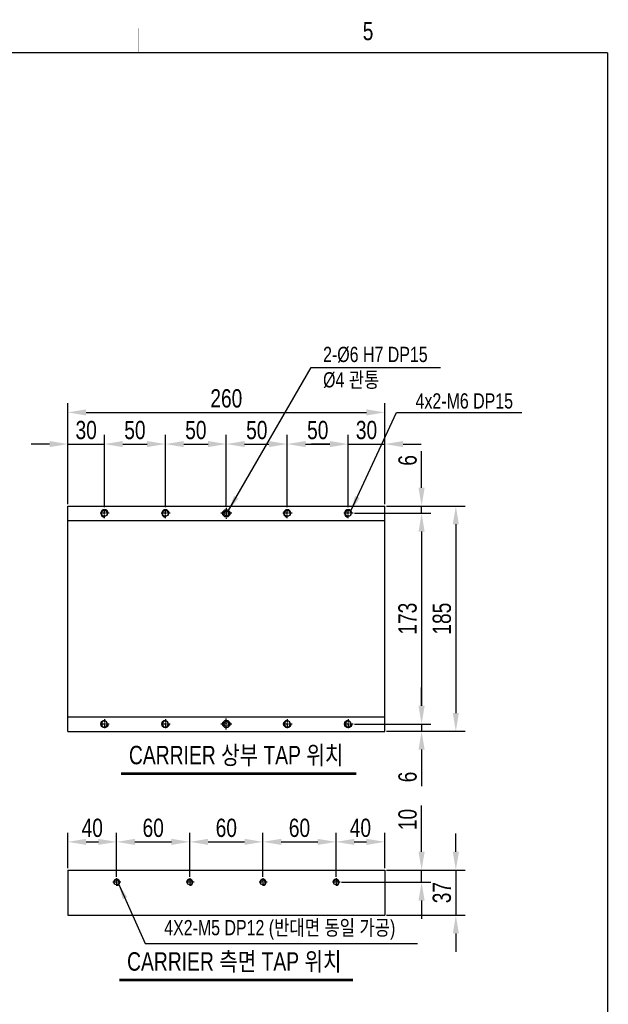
# Model space of a CAD drawing. Extents: x -21 to 1900, y -28 to 1322.
# Tile 21 of 21: x 1418 to 1900, y 514 to 1322. Entities that reach past the tile are written whole.
import ezdxf
from ezdxf.enums import TextEntityAlignment as Align

# ---------------------------------------------------------------- set-up
doc = ezdxf.new("R2010")
doc.units = 0
doc.header["$LTSCALE"] = 2
doc.header["$MEASUREMENT"] = 0
doc.linetypes.add('CENTER', pattern=[2, 1.25, -0.25, 0.25, -0.25])
doc.layers.get('0').update_dxf_attribs({"linetype": 'CONTINUOUS'})
doc.layers.get('DEFPOINTS').update_dxf_attribs({"linetype": 'CONTINUOUS'})
for name, color, linetype in [('2', 4, 'CONTINUOUS'), ('3', 4, 'CONTINUOUS'), ('CENTERLINE', 3, 'CENTER'), ('D', 4, 'CONTINUOUS')]:
    doc.layers.add(name, color=color, linetype=linetype)
doc.styles.add('ROMANS', font='ROMANS.shx', dxfattribs={"width": 0.8})
doc.styles.get("Standard").update_dxf_attribs({"font": 'Gulim.ttf', "width": 0.8})
doc.dimstyles.new('ISO-25', dxfattribs={"dimscale": 4, "dimtxt": 2.5, "dimasz": 2.5, "dimexe": 1.25, "dimexo": 0.25, "dimtad": 1, "dimdsep": 46, "dimtxsty": 'ROMANS', "dimcen": 2.5, "dimclrd": 4, "dimclre": 4, "dimadec": 0, "dimazin": 0, "dimtfac": 1, "dimtmove": 0, "dimatfit": 3, "dimfxl": 0, "dimlwd": 9, "dimlwe": 9, "dimarcsym": 0})

# ---------------------------------------------------------------- blocks, each defined once
blk = doc.blocks.new('*D16')
at = {"color": 4, "lineweight": 25}
for p, q in [((1692.2, 916.84), (1754.81, 916.84)), ((1747.31, 901.84), (1747.31, 758.84)), ((1692.2, 743.84), (1754.81, 743.84))]:
    blk.add_line(p, q, dxfattribs=at)
at = {"color": 4}
for points in [[(1744.81, 901.84), (1749.81, 901.84), (1747.31, 916.84)], [(1744.81, 758.84), (1749.81, 758.84), (1747.31, 743.84)]]:
    blk.add_solid(points, dxfattribs=at)
at = {"layer": 'DEFPOINTS', "color": 0}
for p in [(1690.7, 916.84), (1690.7, 743.84), (1747.31, 743.84)]:
    blk.add_point(p, dxfattribs=at)
at = {"color": 4, "insert": (1735.85, 830.34), "char_height": 15, "attachment_point": 5, "rotation": 90}
blk.add_mtext('173', dxfattribs=at)
blk = doc.blocks.new('*D17')
at = {"color": 4, "lineweight": 25}
for p, q in [((1718.6, 922.84), (1782.93, 922.84)), ((1775.43, 907.84), (1775.43, 752.84)), ((1718.6, 737.84), (1782.93, 737.84))]:
    blk.add_line(p, q, dxfattribs=at)
at = {"color": 4}
for points in [[(1772.93, 907.84), (1777.93, 907.84), (1775.43, 922.84)], [(1772.93, 752.84), (1777.93, 752.84), (1775.43, 737.84)]]:
    blk.add_solid(points, dxfattribs=at)
at = {"layer": 'DEFPOINTS', "color": 0}
for p in [(1717.1, 922.84), (1717.1, 737.84), (1775.43, 737.84)]:
    blk.add_point(p, dxfattribs=at)
at = {"color": 4, "insert": (1763.97, 830.34), "char_height": 15, "attachment_point": 5, "rotation": 90}
blk.add_mtext('185', dxfattribs=at)
blk = doc.blocks.new('*D21')
at = {"color": 4, "lineweight": 25}
for p, q in [((1617.1, 618.41), (1617.1, 654.58)), ((1632.1, 647.08), (1662.1, 647.08)), ((1677.1, 618.41), (1677.1, 654.58))]:
    blk.add_line(p, q, dxfattribs=at)
at = {"color": 4}
for points in [[(1632.1, 649.58), (1632.1, 644.58), (1617.1, 647.08)], [(1662.1, 649.58), (1662.1, 644.58), (1677.1, 647.08)]]:
    blk.add_solid(points, dxfattribs=at)
at = {"layer": 'DEFPOINTS', "color": 0}
for p in [(1677.1, 647.08), (1617.1, 616.91), (1677.1, 616.91)]:
    blk.add_point(p, dxfattribs=at)
at = {"color": 4, "insert": (1647.1, 658.52), "char_height": 15, "attachment_point": 5}
blk.add_mtext('60', dxfattribs=at)
blk = doc.blocks.new('*D23')
at = {"color": 4, "lineweight": 25}
for p, q in [((1457.1, 625.41), (1457.1, 654.58)), ((1472.1, 647.08), (1482.1, 647.08)), ((1497.1, 618.41), (1497.1, 654.58))]:
    blk.add_line(p, q, dxfattribs=at)
at = {"color": 4}
for points in [[(1472.1, 649.58), (1472.1, 644.58), (1457.1, 647.08)], [(1482.1, 649.58), (1482.1, 644.58), (1497.1, 647.08)]]:
    blk.add_solid(points, dxfattribs=at)
at = {"layer": 'DEFPOINTS', "color": 0}
for p in [(1497.1, 647.08), (1457.1, 623.91), (1497.1, 616.91)]:
    blk.add_point(p, dxfattribs=at)
at = {"color": 4, "insert": (1477.1, 658.53), "char_height": 15, "attachment_point": 5}
blk.add_mtext('40', dxfattribs=at)
blk = doc.blocks.new('*D24')
at = {"color": 4, "lineweight": 25}
for p, q in [((1497.1, 618.41), (1497.1, 654.58)), ((1512.1, 647.08), (1542.1, 647.08)), ((1557.1, 618.41), (1557.1, 654.58))]:
    blk.add_line(p, q, dxfattribs=at)
at = {"color": 4}
for points in [[(1512.1, 649.58), (1512.1, 644.58), (1497.1, 647.08)], [(1542.1, 649.58), (1542.1, 644.58), (1557.1, 647.08)]]:
    blk.add_solid(points, dxfattribs=at)
at = {"layer": 'DEFPOINTS', "color": 0}
for p in [(1557.1, 647.08), (1497.1, 616.91), (1557.1, 616.91)]:
    blk.add_point(p, dxfattribs=at)
at = {"color": 4, "insert": (1527.1, 658.52), "char_height": 15, "attachment_point": 5}
blk.add_mtext('60', dxfattribs=at)
blk = doc.blocks.new('*D25')
at = {"color": 4, "lineweight": 25}
for p, q in [((1557.1, 618.41), (1557.1, 654.58)), ((1572.1, 647.08), (1602.1, 647.08)), ((1617.1, 618.41), (1617.1, 654.58))]:
    blk.add_line(p, q, dxfattribs=at)
at = {"color": 4}
for points in [[(1572.1, 649.58), (1572.1, 644.58), (1557.1, 647.08)], [(1602.1, 649.58), (1602.1, 644.58), (1617.1, 647.08)]]:
    blk.add_solid(points, dxfattribs=at)
at = {"layer": 'DEFPOINTS', "color": 0}
for p in [(1617.1, 647.08), (1557.1, 616.91), (1617.1, 616.91)]:
    blk.add_point(p, dxfattribs=at)
at = {"color": 4, "insert": (1587.1, 658.52), "char_height": 15, "attachment_point": 5}
blk.add_mtext('60', dxfattribs=at)
blk = doc.blocks.new('*D26')
at = {"color": 4, "lineweight": 25}
for p, q in [((1747.31, 638.91), (1747.31, 676.91)), ((1718.6, 623.91), (1754.81, 623.91)), ((1747.31, 613.91), (1747.31, 623.91)), ((1681.6, 613.91), (1754.81, 613.91)), ((1747.31, 598.91), (1747.31, 583.91))]:
    blk.add_line(p, q, dxfattribs=at)
at = {"color": 4}
for points in [[(1744.81, 638.91), (1749.81, 638.91), (1747.31, 623.91)], [(1744.81, 598.91), (1749.81, 598.91), (1747.31, 613.91)]]:
    blk.add_solid(points, dxfattribs=at)
at = {"layer": 'DEFPOINTS', "color": 0}
for p in [(1717.1, 623.91), (1747.31, 623.91), (1680.1, 613.91)]:
    blk.add_point(p, dxfattribs=at)
at = {"color": 4, "insert": (1735.85, 665.41), "char_height": 15, "attachment_point": 5, "rotation": 90}
blk.add_mtext('10', dxfattribs=at)
blk = doc.blocks.new('*D27')
at = {"color": 4, "lineweight": 25}
for p, q in [((1677.1, 618.41), (1677.1, 654.58)), ((1692.1, 647.08), (1702.1, 647.08)), ((1717.1, 625.41), (1717.1, 654.58))]:
    blk.add_line(p, q, dxfattribs=at)
at = {"color": 4}
for points in [[(1692.1, 649.58), (1692.1, 644.58), (1677.1, 647.08)], [(1702.1, 649.58), (1702.1, 644.58), (1717.1, 647.08)]]:
    blk.add_solid(points, dxfattribs=at)
at = {"layer": 'DEFPOINTS', "color": 0}
for p in [(1717.1, 647.08), (1717.1, 623.91), (1677.1, 616.91)]:
    blk.add_point(p, dxfattribs=at)
at = {"color": 4, "insert": (1697.1, 658.53), "char_height": 15, "attachment_point": 5}
blk.add_mtext('40', dxfattribs=at)
blk = doc.blocks.new('M6-b')
blk.add_circle((0, 0), 2.46)
at = {"layer": 'CENTERLINE'}
for p, q in [((-4, 0), (4, 0)), ((0, -4), (0, 4))]:
    blk.add_line(p, q, dxfattribs=at)
at = {"layer": 'D'}
blk.add_arc((0, 0), 3, 270, 180, dxfattribs=at)
blk = doc.blocks.new('*D29')
at = {"color": 4, "lineweight": 25}
for p, q in [((1747.31, 758.84), (1747.31, 773.84)), ((1692.2, 743.84), (1754.81, 743.84)), ((1747.31, 743.84), (1747.31, 737.84)), ((1718.6, 737.84), (1754.81, 737.84)), ((1747.31, 722.84), (1747.31, 692.91))]:
    blk.add_line(p, q, dxfattribs=at)
at = {"color": 4}
for points in [[(1744.81, 758.84), (1749.81, 758.84), (1747.31, 743.84)], [(1744.81, 722.84), (1749.81, 722.84), (1747.31, 737.84)]]:
    blk.add_solid(points, dxfattribs=at)
at = {"layer": 'DEFPOINTS', "color": 0}
for p in [(1690.7, 743.84), (1717.1, 737.84), (1747.31, 737.84)]:
    blk.add_point(p, dxfattribs=at)
at = {"color": 4, "insert": (1735.87, 700.37), "char_height": 15, "attachment_point": 5, "rotation": 90}
blk.add_mtext('6', dxfattribs=at)
blk = doc.blocks.new('*D30')
at = {"color": 4, "lineweight": 25}
for p, q in [((1457.1, 924.34), (1457.1, 1007.2)), ((1717.1, 924.34), (1717.1, 1007.2)), ((1472.1, 999.7), (1702.1, 999.7))]:
    blk.add_line(p, q, dxfattribs=at)
at = {"color": 4}
for points in [[(1472.1, 1002.2), (1472.1, 997.2), (1457.1, 999.7)], [(1702.1, 1002.2), (1702.1, 997.2), (1717.1, 999.7)]]:
    blk.add_solid(points, dxfattribs=at)
at = {"layer": 'DEFPOINTS', "color": 0}
for p in [(1717.1, 999.7), (1457.1, 922.84), (1717.1, 922.84)]:
    blk.add_point(p, dxfattribs=at)
at = {"color": 4, "insert": (1587.1, 1011.14), "char_height": 15, "attachment_point": 5}
blk.add_mtext('260', dxfattribs=at)
blk = doc.blocks.new('*D31')
at = {"color": 4, "lineweight": 25}
for p, q in [((1637.1, 921.94), (1637.1, 981.2)), ((1687.1, 921.94), (1687.1, 981.2)), ((1652.1, 973.7), (1672.1, 973.7))]:
    blk.add_line(p, q, dxfattribs=at)
at = {"color": 4}
for points in [[(1652.1, 976.2), (1652.1, 971.2), (1637.1, 973.7)], [(1672.1, 976.2), (1672.1, 971.2), (1687.1, 973.7)]]:
    blk.add_solid(points, dxfattribs=at)
at = {"layer": 'DEFPOINTS', "color": 0}
for p in [(1687.1, 973.7), (1637.1, 920.44), (1687.1, 920.44)]:
    blk.add_point(p, dxfattribs=at)
at = {"color": 4, "insert": (1662.1, 985.14), "char_height": 15, "attachment_point": 5}
blk.add_mtext('50', dxfattribs=at)
blk = doc.blocks.new('*D32')
at = {"color": 4, "lineweight": 25}
for p, q in [((1687.1, 921.94), (1687.1, 981.2)), ((1717.1, 924.34), (1717.1, 981.2)), ((1672.1, 973.7), (1657.1, 973.7)), ((1687.1, 973.7), (1717.1, 973.7)), ((1732.1, 973.7), (1747.1, 973.7))]:
    blk.add_line(p, q, dxfattribs=at)
at = {"color": 4}
for points in [[(1672.1, 976.2), (1672.1, 971.2), (1687.1, 973.7)], [(1732.1, 976.2), (1732.1, 971.2), (1717.1, 973.7)]]:
    blk.add_solid(points, dxfattribs=at)
at = {"layer": 'DEFPOINTS', "color": 0}
for p in [(1717.1, 973.7), (1717.1, 922.84), (1687.1, 920.44)]:
    blk.add_point(p, dxfattribs=at)
at = {"color": 4, "insert": (1702.1, 985.14), "char_height": 15, "attachment_point": 5}
blk.add_mtext('30', dxfattribs=at)
blk = doc.blocks.new('*D33')
at = {"color": 4, "lineweight": 25}
for p, q in [((1457.1, 924.34), (1457.1, 981.2)), ((1487.1, 921.94), (1487.1, 981.2)), ((1442.1, 973.7), (1427.1, 973.7)), ((1457.1, 973.7), (1487.1, 973.7)), ((1502.1, 973.7), (1517.1, 973.7))]:
    blk.add_line(p, q, dxfattribs=at)
at = {"color": 4}
for points in [[(1442.1, 976.2), (1442.1, 971.2), (1457.1, 973.7)], [(1502.1, 976.2), (1502.1, 971.2), (1487.1, 973.7)]]:
    blk.add_solid(points, dxfattribs=at)
at = {"layer": 'DEFPOINTS', "color": 0}
for p in [(1487.1, 973.7), (1457.1, 922.84), (1487.1, 920.44)]:
    blk.add_point(p, dxfattribs=at)
at = {"color": 4, "insert": (1472.1, 985.14), "char_height": 15, "attachment_point": 5}
blk.add_mtext('30', dxfattribs=at)
blk = doc.blocks.new('*D34')
at = {"color": 4, "lineweight": 25}
for p, q in [((1487.1, 921.94), (1487.1, 981.2)), ((1537.1, 921.94), (1537.1, 981.2)), ((1502.1, 973.7), (1522.1, 973.7))]:
    blk.add_line(p, q, dxfattribs=at)
at = {"color": 4}
for points in [[(1502.1, 976.2), (1502.1, 971.2), (1487.1, 973.7)], [(1522.1, 976.2), (1522.1, 971.2), (1537.1, 973.7)]]:
    blk.add_solid(points, dxfattribs=at)
at = {"layer": 'DEFPOINTS', "color": 0}
for p in [(1537.1, 973.7), (1487.1, 920.44), (1537.1, 920.44)]:
    blk.add_point(p, dxfattribs=at)
at = {"color": 4, "insert": (1512.1, 985.14), "char_height": 15, "attachment_point": 5}
blk.add_mtext('50', dxfattribs=at)
blk = doc.blocks.new('*D35')
at = {"color": 4, "lineweight": 25}
for p, q in [((1747.31, 937.84), (1747.31, 967.77)), ((1718.6, 922.84), (1754.81, 922.84)), ((1747.31, 916.84), (1747.31, 922.84)), ((1692.2, 916.84), (1754.81, 916.84)), ((1747.31, 901.84), (1747.31, 886.84))]:
    blk.add_line(p, q, dxfattribs=at)
at = {"color": 4}
for points in [[(1744.81, 937.84), (1749.81, 937.84), (1747.31, 922.84)], [(1744.81, 901.84), (1749.81, 901.84), (1747.31, 916.84)]]:
    blk.add_solid(points, dxfattribs=at)
at = {"layer": 'DEFPOINTS', "color": 0}
for p in [(1717.1, 922.84), (1747.31, 922.84), (1690.7, 916.84)]:
    blk.add_point(p, dxfattribs=at)
at = {"color": 4, "insert": (1735.87, 960.3), "char_height": 15, "attachment_point": 5, "rotation": 90}
blk.add_mtext('6', dxfattribs=at)
blk = doc.blocks.new('*D36')
at = {"color": 4, "lineweight": 25}
for p, q in [((1775.43, 638.91), (1775.43, 653.91)), ((1718.6, 623.91), (1782.93, 623.91)), ((1775.43, 623.91), (1775.43, 586.91)), ((1718.6, 586.91), (1782.93, 586.91)), ((1775.43, 571.91), (1775.43, 556.91))]:
    blk.add_line(p, q, dxfattribs=at)
at = {"color": 4}
for points in [[(1772.93, 638.91), (1777.93, 638.91), (1775.43, 623.91)], [(1772.93, 571.91), (1777.93, 571.91), (1775.43, 586.91)]]:
    blk.add_solid(points, dxfattribs=at)
at = {"layer": 'DEFPOINTS', "color": 0}
for p in [(1717.1, 623.91), (1717.1, 586.91), (1775.43, 586.91)]:
    blk.add_point(p, dxfattribs=at)
at = {"color": 4, "insert": (1763.98, 605.41), "char_height": 15, "attachment_point": 5, "rotation": 90}
blk.add_mtext('37', dxfattribs=at)
blk = doc.blocks.new('*D49')
at = {"color": 4, "lineweight": 25}
for p, q in [((1537.1, 921.94), (1537.1, 981.2)), ((1587.1, 922.77), (1587.1, 981.2)), ((1552.1, 973.7), (1572.1, 973.7))]:
    blk.add_line(p, q, dxfattribs=at)
at = {"color": 4}
for points in [[(1552.1, 976.2), (1552.1, 971.2), (1537.1, 973.7)], [(1572.1, 976.2), (1572.1, 971.2), (1587.1, 973.7)]]:
    blk.add_solid(points, dxfattribs=at)
at = {"layer": 'DEFPOINTS', "color": 0}
for p in [(1587.1, 973.7), (1537.1, 920.44), (1587.1, 921.27)]:
    blk.add_point(p, dxfattribs=at)
at = {"color": 4, "insert": (1562.1, 985.14), "char_height": 15, "attachment_point": 5}
blk.add_mtext('50', dxfattribs=at)
blk = doc.blocks.new('*D50')
at = {"color": 4, "lineweight": 25}
for p, q in [((1587.1, 922.77), (1587.1, 981.2)), ((1637.1, 922.77), (1637.1, 981.2)), ((1602.1, 973.7), (1622.1, 973.7))]:
    blk.add_line(p, q, dxfattribs=at)
at = {"color": 4}
for points in [[(1602.1, 976.2), (1602.1, 971.2), (1587.1, 973.7)], [(1622.1, 976.2), (1622.1, 971.2), (1637.1, 973.7)]]:
    blk.add_solid(points, dxfattribs=at)
at = {"layer": 'DEFPOINTS', "color": 0}
for p in [(1637.1, 973.7), (1587.1, 921.27), (1637.1, 921.27)]:
    blk.add_point(p, dxfattribs=at)
at = {"color": 4, "insert": (1612.1, 985.14), "char_height": 15, "attachment_point": 5}
blk.add_mtext('50', dxfattribs=at)
blk = doc.blocks.new('M5-b')
blk.add_circle((0, 0), 2.07)
at = {"layer": 'CENTERLINE'}
for p, q in [((3.5, 0), (-3.5, 0)), ((0, 3.5), (0, -3.5))]:
    blk.add_line(p, q, dxfattribs=at)
at = {"layer": 'D'}
blk.add_arc((0, 0), 2.5, 270, 180, dxfattribs=at)

msp = doc.modelspace()

# ---------------------------------------------------------------- linework, layer by layer
for p, q in [((1457.09677, 737.83563), (1457.09677, 922.83563)), ((1457.09677, 922.83563), (1717.09677, 922.83563)), ((1717.09677, 737.83563), (1717.09677, 922.83563)), ((1457.09677, 910.83563), (1717.09677, 910.83563)), ((1457.09677, 749.83563), (1717.09677, 749.83563)), ((1457.09677, 737.83563), (1717.09677, 737.83563)), ((1457.09677, 623.90619), (1717.09677, 623.90619)), ((1457.09677, 623.90619), (1457.09677, 586.90619)), ((1717.09677, 623.90619), (1717.09677, 586.90619)), ((1457.09677, 586.90619), (1717.09677, 586.90619))]:
    msp.add_line(p, q)
at = {"const_width": 1}
for points in [[(0, 1295), (1900, 1295)], [(1900, 1295), (1900, 0)]]:
    msp.add_lwpolyline(points, dxfattribs=at)
at = {"color": 7, "linetype": 'Continuous'}
for centre in [(1587.09677, 916.83563), (1587.09677, 743.83563)]:
    msp.add_circle(centre, 3, dxfattribs=at)
for centre in [(1587.09677, 916.83563), (1587.09677, 743.83563)]:
    msp.add_circle(centre, 2)
at = {"layer": '2'}
for p, q in [((1590.09668, 916.85918), (1590.07313, 916.83563)), ((1500.94068, 703.78571), (1693.50496, 703.78571)), ((1500.94068, 702.70571), (1693.50496, 702.70571)), ((1499.4176, 534.32017), (1690.80062, 534.32017)), ((1499.4176, 533.24017), (1690.80062, 533.24017))]:
    msp.add_line(p, q, dxfattribs=at)
at = {"layer": '3', "const_width": 0.25}
msp.add_lwpolyline([(1515, 1315), (1515, 1295)], dxfattribs=at)
at = {"layer": 'CENTERLINE'}
for p, q in [((1591.53138, 916.83563), (1582.66217, 916.83563)), ((1587.09677, 921.27023), (1587.09677, 912.40103)), ((1591.53138, 743.83563), (1582.66217, 743.83563)), ((1587.09677, 739.40103), (1587.09677, 748.27023))]:
    msp.add_line(p, q, dxfattribs=at)

# ---------------------------------------------------------------- block references
at = {"rotation": 90}
for p in [(1487.09677, 916.83563), (1537.09677, 916.83563), (1637.09677, 916.83563), (1687.09677, 916.83563)]:
    msp.add_blockref('M6-b', p, dxfattribs=at)
at = {"xscale": -1, "rotation": 90}
for p in [(1487.09677, 743.83563), (1537.09677, 743.83563), (1637.09677, 743.83563), (1687.09677, 743.83563)]:
    msp.add_blockref('M6-b', p, dxfattribs=at)
for p in [(1497.09677, 613.90619), (1557.09677, 613.90619), (1617.09677, 613.90619), (1677.09677, 613.90619)]:
    msp.add_blockref('M5-b', p)

# ---------------------------------------------------------------- texts
at = {"color": 4, "char_height": 12.5, "attachment_point": 7}
for s, insert in [('2-%%C6 H7 DP15\\P%%C4 관통', (1666.49766, 1018.93198)), ('4x2-M6 DP15', (1742.35666, 1002.69798)), ('4X2-M5 DP12 (반대면 동일 가공)', (1536.14, 566.64919))]:
    msp.add_mtext(s, dxfattribs=dict(at, insert=insert))
at = {"layer": '2', "char_height": 15.12, "attachment_point": 1}
for s, insert in [('{\\f굴림|b0|i0|c129|p49;CARRIER 상부 TAP 위치}', (1507.18821, 725.90932)), ('{\\f굴림|b0|i0|c129|p49;CARRIER 측면 TAP 위치}', (1505.66513, 556.44377))]:
    msp.add_mtext(s, dxfattribs=dict(at, insert=insert))
at = {"layer": '3', "width": 0.8}
msp.add_text('5', height=15, dxfattribs=at).set_placement((1703.382, 1312.7085), align=Align.MIDDLE)

# ---------------------------------------------------------------- dimensions: what is measured, and where the dimension line sits
for base, p1, p2, picture, middle in [((1717.09677, 999.70491), (1457.09677, 922.83563), (1717.09677, 922.83563), '*D30', (1587.09677, 1011.14466)), ((1487.09677, 973.70088), (1457.09677, 922.83563), (1487.09677, 920.43563), '*D33', (1472.09677, 985.14063)), ((1537.09677, 973.70088), (1487.09677, 920.43563), (1537.09677, 920.43563), '*D34', (1512.09677, 985.14063)), ((1587.09677, 973.70088), (1537.09677, 920.43563), (1587.09677, 921.27023), '*D49', (1562.09677, 985.14063)), ((1637.09677, 973.70088), (1587.09677, 921.27023), (1637.09677, 921.27023), '*D50', (1612.09677, 985.14063)), ((1687.09677, 973.70088), (1637.09677, 920.43563), (1687.09677, 920.43563), '*D31', (1662.09677, 985.14063)), ((1717.09677, 973.70088), (1687.09677, 920.43563), (1717.09677, 922.83563), '*D32', (1702.09677, 985.14063)), ((1497.09677, 647.07612), (1457.09677, 623.90619), (1497.09677, 616.90619), '*D23', (1477.09677, 658.52586)), ((1557.09677, 647.07612), (1497.09677, 616.90619), (1557.09677, 616.90619), '*D24', (1527.09677, 658.51587)), ((1617.09677, 647.07612), (1557.09677, 616.90619), (1617.09677, 616.90619), '*D25', (1587.09677, 658.51587)), ((1677.09677, 647.07612), (1617.09677, 616.90619), (1677.09677, 616.90619), '*D21', (1647.09677, 658.51587)), ((1717.09677, 647.07612), (1677.09677, 616.90619), (1717.09677, 623.90619), '*D27', (1697.09677, 658.52586))]:
    dim = msp.add_linear_dim(base=base, p1=p1, p2=p2, dimstyle='ISO-25', override={"dimscale": 6, "dimdec": 4, "dimtxsty": 'Standard', "dimclrt": 4, "dimtdec": 4, "dimlwd": 25, "dimlwe": 25})
    dim.commit()
    dim.dimension.update_dxf_attribs({"geometry": picture, "text_midpoint": middle})
for base, p1, p2, picture, middle in [((1747.31366, 922.83563), (1690.69677, 916.83563), (1717.09677, 922.83563), '*D35', (1735.87392, 960.30068)), ((1775.43401, 737.83563), (1717.09677, 922.83563), (1717.09677, 737.83563), '*D17', (1763.97429, 830.33563)), ((1747.31366, 743.83563), (1690.69677, 916.83563), (1690.69677, 743.83563), '*D16', (1735.85394, 830.33563)), ((1747.31366, 737.83563), (1690.69677, 743.83563), (1717.09677, 737.83563), '*D29', (1735.87392, 700.37059)), ((1775.43401, 586.90619), (1717.09677, 623.90619), (1717.09677, 586.90619), '*D36', (1763.98428, 605.40619))]:
    dim = msp.add_linear_dim(base=base, p1=p1, p2=p2, angle=90, dimstyle='ISO-25', override={"dimscale": 6, "dimdec": 4, "dimtxsty": 'Standard', "dimclrt": 4, "dimtdec": 4, "dimlwd": 25, "dimlwe": 25})
    dim.commit()
    dim.dimension.update_dxf_attribs({"geometry": picture, "text_midpoint": middle})
dim = msp.add_linear_dim(base=(1747.31366, 623.90619), p1=(1680.09677, 613.90619), p2=(1717.09677, 623.90619), angle=90, dimstyle='ISO-25', override={"dimscale": 6, "dimdec": 4, "dimtxsty": 'Standard', "dimclrt": 4, "dimtdec": 4, "dimlwd": 25, "dimlwe": 25})
dim.commit()
dim.dimension.update_dxf_attribs({"geometry": '*D26', "text_midpoint": (1747.31366, 665.40586), "dimtype": 160})

# ---------------------------------------------------------------- leaders
at = {"annotation_type": 0, "has_hookline": 1, "hookline_direction": 0}
for points, text_width in [([(1588.88776, 919.24236), (1656.84566, 1036.47498), (1669.34566, 1036.47498)], 90.41278), ([(1689.34808, 918.81847), (1726.73166, 999.57298), (1739.23166, 999.57298)], 87.28362), ([(1498.89078, 612.16506), (1520.515, 563.52419), (1533.015, 563.52419)], 207.68309)]:
    msp.add_leader(points, dimstyle='ISO-25', override={"dimscale": 5, "dimgap": 0.625, "dimtad": 1, "dimdec": 4, "dimtxsty": 'Standard', "dimclrt": 4, "dimtdec": 4, "dimlwd": 25, "dimlwe": 25}, dxfattribs=dict(at, text_width=text_width))

doc.saveas('drawing.dxf')
